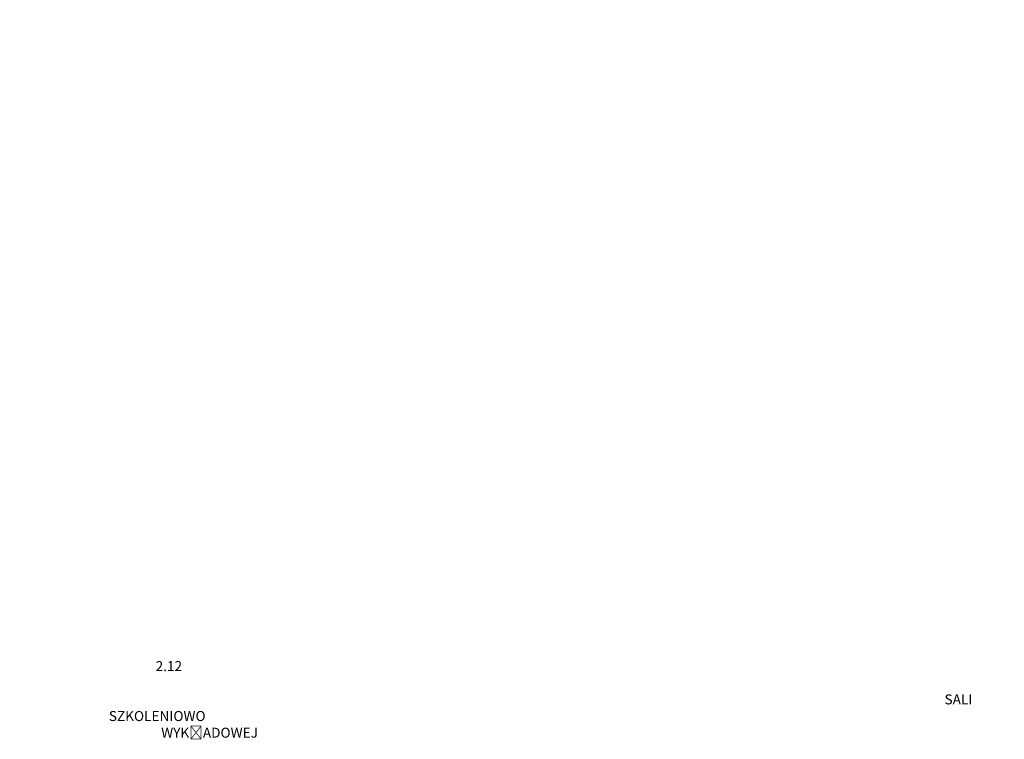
# Model space of a CAD drawing. Header units: metres. Extents: x 8472212 to 8494180, y 5728195 to 5779639.
# Tile 30 of 106: x 8478638 to 8481594, y 5733946 to 5736108. Entities that reach past the tile are written whole.
import ezdxf

# ---------------------------------------------------------------- set-up
doc = ezdxf.new("R2010")
doc.units = ezdxf.units.M
doc.header["$MEASUREMENT"] = 0
doc.layers.add('!opisy', color=255, linetype='CONTINUOUS', lineweight=9)
doc.styles.get("Standard").update_dxf_attribs({"font": 'Simplex.SHX', "width": 0.75})

msp = doc.modelspace()

# ---------------------------------------------------------------- texts
at = {"layer": '!opisy', "linetype": 'Continuous', "char_height": 30, "attachment_point": 1}
for s, width, insert in [('\\pi221.02;{\\fArial|b0|i0|c238|p34;2.10 POKÓJ WYKŁADOWCÓW}', 889.628, (8477437.4, 5736107.2)), ('\\pi260.1;{\\fArial|b0|i0|c238|p34;2.3 KLATKA SCHODOWA}', 889.628, (8476264.2, 5735617.6)), ('\\pi329.67;{\\fArial|b0|i0|c238|p34;2.4 WC DAMSKI}', 889.628, (8475672.1, 5735337.2)), ('\\pi352.14;{\\fCalibri|b0|i0|c238|p34;\\H0.91667x;2.7 KORYTARZ}', 889.628, (8476556.7, 5735069.3)), ('\\pi366.23;{\\fArial|b0|i0|c238|p34;2.6 WC ON}', 889.628, (8476026.7, 5735012.8)), ('\\pi341.02;{\\fArial|b0|i0|c238|p34;2.5 WC MĘSKI}', 889.628, (8475672.1, 5734813.8)), ('\\pi370.11;{\\fArial|b0|i0|c238|p34;2.11 SALA \\P\\pi330.23;SZKOLENIOWA \\P\\pi341.07;WYKŁADOWA }', 889.628, (8477428.6, 5734651.9)), ('\\pi373.32;{\\fCalibri|b0|i0|c238|p34;\\H0.91667x;2.8 WINDA}', 889.628, (8476777, 5734589)), ('\\pi247.41;{\\fArial|b0|i0|c238|p34;2.8 SALA PRAKTYCZNYCH\\P\\pi225.57;EGZAMINÓW ZAWODOWYCH}', 889.628, (8476044.6, 5734270.4)), ('\\pi66.797;{\\fArial|b0|i0|c238|p34;2.12 MAGAZYN \\P\\pi145.76;SALI \\P\\pi62.116;SZKOLENIOWO\\P\\pi67.357;WYKŁADOWEJ}', 355.432, (8477042.1, 5734181.1))]:
    msp.add_mtext_dynamic_manual_height_columns(s, width=width, gutter_width=12.5, heights=[0], dxfattribs=dict(at, insert=insert))

doc.saveas('drawing.dxf')
